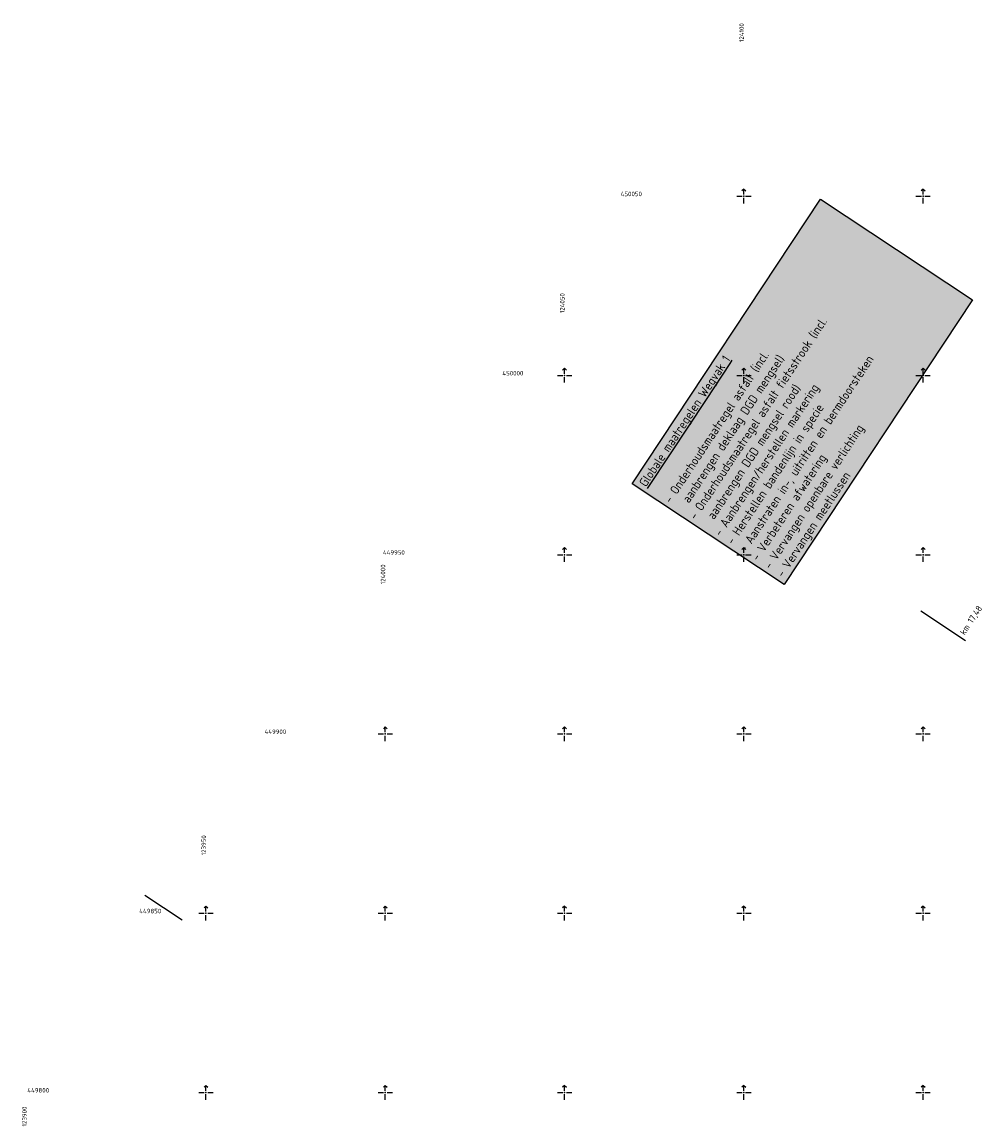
# Model space of a CAD drawing. Extents: x 123768 to 124336, y 449437 to 450099.
# Tile 2 of 5: x 123899 to 124167, y 449791 to 450099. Entities that reach past the tile are written whole.
import ezdxf
from ezdxf.enums import TextEntityAlignment as Align

# ---------------------------------------------------------------- set-up
doc = ezdxf.new("R2010")
doc.units = 0
doc.header["$LTSCALE"] = 4
doc.header["$MEASUREMENT"] = 0
doc.layers.get('0').update_dxf_attribs({"linetype": 'CONTINUOUS'})
for name, color, linetype in [('MTD-xx-wegvak', 10, 'CONTINUOUS'), ('PROVCOO', 7, 'CONTINUOUS'), ('PROVD01', 2, 'CONTINUOUS'), ('PROVD50', 42, 'CONTINUOUS'), ('PROVRKR', 8, 'CONTINUOUS')]:
    doc.layers.add(name, color=color, linetype=linetype)
doc.styles.add('ISO', font='ISO')
doc.styles.get("Standard").update_dxf_attribs({"font": 'ISO'})

# ---------------------------------------------------------------- blocks, each defined once
blk = doc.blocks.new('RKRUIS')
for p, q in [((-2, 0), (-0.5, 0)), ((0, 0.5), (0, 2)), ((0.5, 0), (2, 0)), ((0, -2), (0, -0.5))]:
    blk.add_line(p, q)
at = {"linetype": 'Continuous'}
for q in [(-0.53033, 1.46967), (0.53033, 1.46967)]:
    blk.add_line((0, 2), q, dxfattribs=at)
blk.add_point((0, 0))
blk = doc.blocks.new('KMPAAL')
at = {"layer": 'PROVD01', "linetype": 'Continuous'}
blk.add_line((0, 15), (0, 0), dxfattribs=at)
at = {"layer": 'PROVD01', "linetype": 'Continuous', "style": 'ISO'}
blk.add_attdef('KM', (1, 1), '', height=1.75, dxfattribs=at)

msp = doc.modelspace()

# ---------------------------------------------------------------- linework, layer by layer
at = {"layer": 'PROVD50'}
msp.add_line((123943.41, 449848.03), (123932.99, 449854.92), dxfattribs=at)

# ---------------------------------------------------------------- block references
at = {"layer": 'PROVD01', "rotation": 56.52320646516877}
msp.add_blockref('KMPAAL', (124161.85, 449926.08, -110), dxfattribs=at).add_auto_attribs({'KM': 'km 17,48'})
at = {"layer": 'PROVRKR'}
for p in [(124100, 450050), (124150, 450050), (124050, 450000), (124100, 450000), (124150, 450000), (124050, 449950), (124100, 449950), (124150, 449950), (124000, 449900), (124050, 449900), (124100, 449900), (124150, 449900), (123950, 449850), (124000, 449850), (124050, 449850), (124100, 449850), (124150, 449850), (123950, 449800), (124000, 449800), (124050, 449800), (124100, 449800), (124150, 449800)]:
    msp.add_blockref('RKRUIS', p, dxfattribs=at)

# ---------------------------------------------------------------- texts
at = {"layer": 'MTD-xx-wegvak', "insert": (124070.61, 449970.11), "char_height": 2.5, "attachment_point": 1, "rotation": 56.5232, "bg_fill": 17, "box_fill_scale": 1.5, "bg_fill_color": 255, "bg_fill_transparency": 0}
msp.add_mtext_dynamic_manual_height_columns('{\\LGlobale maatregelen Wegvak 1}\\P^J- Onderhoudsmaatregel asfalt (incl.  \\P  aanbrengen deklaag DGD mengsel)\\P- Onderhoudsmaatregel asfalt fietsstrook (incl.\\P  aanbrengen DGD mengsel rood)\\P- Aanbrengen/herstellen markering \\P- Herstellen bandenlijn in specie\\P- Aanstraten in-, uitritten en bermdoorsteken\\P- Verbeteren afwatering\\P- Vervangen openbare verlichting\\P- Vervangen meetlussen', width=92.6709, gutter_width=12.5, heights=[0], dxfattribs=at)
at = {"layer": 'PROVCOO', "style": 'ISO'}
for s, p in [('124100', (124100, 450092.97)), ('124050', (124050, 450017.36)), ('124000', (124000, 449941.75)), ('123950', (123950, 449866.15)), ('123900', (123900, 449790.54))]:
    msp.add_text(s, height=1.25, rotation=90, dxfattribs=at).set_placement(p)
for s, p in [('450050', (124071.58, 450050)), ('450000', (124038.52, 450000)), ('449950', (124005.45, 449950)), ('449900', (123972.39, 449900)), ('449850', (123937.53, 449850)), ('449800', (123906.26, 449800))]:
    msp.add_text(s, height=1.25, dxfattribs=at).set_placement(p, align=Align.RIGHT)

doc.saveas('drawing.dxf')
